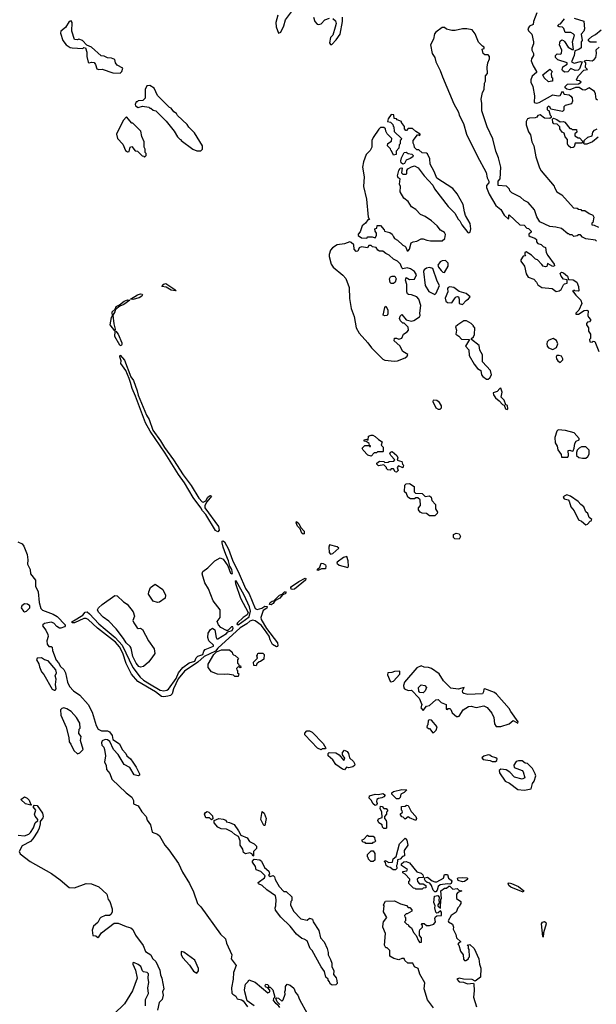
# Model space of a CAD drawing. Extents: x 2386423 to 2568864, y 578392 to 761999.
# Tile 253 of 256: x 2453680 to 2459104, y 705359 to 714612. Entities that reach past the tile are written whole.
import ezdxf

# ---------------------------------------------------------------- set-up
doc = ezdxf.new("R2010")
doc.units = 0

msp = doc.modelspace()

# ---------------------------------------------------------------- linework, layer by layer
at = {"layer": '0CON05XD'}
for points in [[(2456106.7, 714655), (2456090.6, 714585), (2456093.1, 714543.1), (2456114.2, 714484.2), (2456135.6, 714495), (2456165, 714554), (2456180.9, 714609.1), (2456237.5, 714685)], [(2458543.3, 714675), (2458512.5, 714595), (2458510, 714565), (2458475, 714550), (2458458.8, 714525), (2458465.9, 714505.9), (2458495.9, 714475.9), (2458513.3, 714405), (2458512.5, 714385), (2458496.7, 714345), (2458497.5, 714325), (2458512.5, 714295), (2458512.5, 714275), (2458493.3, 714245), (2458490, 714225), (2458509.3, 714179.3), (2458542.5, 714125), (2458540, 714115), (2458499.3, 714080.7), (2458486.7, 714045), (2458486.7, 714025), (2458506.7, 713985), (2458522.5, 713895), (2458520, 713835), (2458545, 713827.5), (2458565, 713832.5), (2458695, 713906.7), (2458745, 713897.5), (2458765, 713900), (2458785, 713940), (2458801.7, 713911.7), (2458847, 713907), (2458863, 713893), (2458876.4, 713876.4), (2458880, 713845), (2458870, 713820), (2458810, 713805), (2458798.3, 713791.7), (2458797, 713763), (2458785, 713750), (2458675, 713770), (2458670, 713785), (2458655, 713800), (2458640, 713785), (2458640, 713765), (2458658.3, 713758.3), (2458670, 713715), (2458680, 713705), (2458678.3, 713691.7), (2458667, 713683), (2458615, 713687.5), (2458575, 713717.5), (2458555, 713712.5), (2458543, 713697), (2458529.3, 713690.7), (2458475, 713687.5), (2458455, 713680), (2458443.6, 713656.4), (2458442.5, 713625), (2458466.4, 713556.4), (2458485, 713530), (2458497.5, 713465), (2458516.4, 713426.4), (2458533.6, 713323.6), (2458568.3, 713218.3), (2458585, 713190), (2458708.3, 713048.3), (2458710, 713035), (2458733.6, 712993.6), (2458780, 712965), (2458890, 712845), (2458925, 712840), (2458935, 712830), (2458958.3, 712828.3), (2458965, 712820), (2458995, 712820), (2459035, 712790), (2459070, 712775), (2459080, 712755), (2459070, 712705), (2459061.7, 712698.3), (2459060, 712685), (2459085, 712681.2), (2459122.7, 712662.7)], [(2454625, 714110), (2454640, 714125), (2454650, 714155), (2454597.5, 714185), (2454582.5, 714205), (2454575, 714237.5), (2454545, 714250), (2454505, 714253.3), (2454475, 714267.5), (2454445, 714272.5), (2454355, 714352.5), (2454311.7, 714371.7), (2454270, 714415), (2454235, 714430), (2454225, 714422.5), (2454197, 714427), (2454170, 714505), (2454174.3, 714584.3), (2454165, 714602), (2454145, 714594), (2454111.3, 714538.7), (2454066.7, 714505), (2454064.1, 714485.9), (2454085, 714416.7), (2454116.7, 714375), (2454155, 714351.2), (2454175, 714346.7), (2454275, 714342.5), (2454285, 714350), (2454298.3, 714348.3), (2454311.2, 714305), (2454312, 714265), (2454323.9, 714213.9), (2454335, 714207.5), (2454355, 714212.5), (2454379.3, 714209.3), (2454391.7, 714191.7), (2454405, 714150), (2454425, 714142.5), (2454455, 714147.5), (2454555, 714113.3), (2454625, 714110)], [(2456442.5, 714635), (2456457.5, 714595), (2456479.3, 714569.3), (2456495, 714566.2), (2456515, 714572.9), (2456549.8, 714610.2), (2456595, 714626.9)], [(2456625, 714622.9), (2456651.3, 714601.3), (2456655.8, 714575), (2456648.2, 714541.8), (2456624.1, 714465.9), (2456603.8, 714445), (2456594, 714395), (2456605, 714377.5)], [(2456605, 714377.5), (2456615, 714380), (2456656.4, 714423.6), (2456693, 714477), (2456716.2, 714595), (2456716.7, 714635)], [(2458805, 714120), (2458786.7, 714135), (2458783.3, 714145), (2458790, 714170), (2458830, 714195), (2458830, 714205), (2458743, 714233), (2458721.2, 714255), (2458718.8, 714275), (2458735, 714291.2), (2458765, 714288.8), (2458776.7, 714295), (2458778, 714325), (2458756.7, 714375), (2458765, 714410), (2458778.3, 714421.7), (2458795, 714417.5), (2458805, 714407.5), (2458837.5, 714355), (2458875, 714332.5), (2458888.3, 714331.7), (2458880, 714405), (2458897.5, 714465), (2458885, 714480), (2458865, 714490), (2458811.7, 714491.7), (2458798.3, 714528.3), (2458785, 714540), (2458753, 714543), (2458740, 714555), (2458755, 714570), (2458768.3, 714571.7), (2458805, 714620)], [(2458895, 714627.5), (2458986.4, 714596.4), (2458992.5, 714525), (2458987.5, 714505), (2458962.5, 714475), (2458970, 714415), (2458960, 714405), (2458961.7, 714348.3), (2458938.3, 714331.7), (2458901.7, 714318.3), (2458893.8, 714275), (2458870, 714215), (2458895, 714203.3), (2458955, 714220), (2458970, 714215), (2458945, 714150), (2458933.6, 714136.4), (2458905, 714133.8), (2458865, 714152.5), (2458835, 714122), (2458805, 714120)], [(2459105, 712530), (2459095, 712540), (2459005, 712552.5), (2458975, 712567.5), (2458955, 712590), (2458935, 712590), (2458925, 712580), (2458893, 712573), (2458875, 712590), (2458855, 712590), (2458845, 712600), (2458835, 712600), (2458775, 712650), (2458723, 712663), (2458665, 712667.5), (2458573.6, 712713.6), (2458545, 712760), (2458522.5, 712825), (2458463, 712893), (2458425, 712912.5), (2458390, 712945), (2458310, 712985), (2458290, 713005), (2458288.3, 713018.3), (2458258.3, 713048.3), (2458180, 713055), (2458180, 713095), (2458200, 713115), (2458206.4, 713226.4), (2458182.5, 713315), (2458157.5, 713375), (2458131.7, 713491.7), (2458076.7, 713605), (2458027.5, 713755), (2458027.5, 713825), (2458020, 713865), (2458033, 713927), (2458047.5, 713955), (2458052.5, 714015), (2458060, 714035), (2458060, 714085), (2458080, 714105), (2458077.5, 714165), (2458084, 714206), (2458100, 714245), (2458097.5, 714265), (2458085, 714280), (2458055, 714280), (2458040, 714295), (2458030, 714335), (2458048.3, 714341.7), (2458050, 714355), (2458031.7, 714361.7), (2457995, 714400), (2457965, 714480), (2457936.1, 714516.1), (2457885, 714526.7), (2457845, 714526.7), (2457775, 714511.2), (2457745, 714511.2), (2457695, 714523.3), (2457675, 714537.5), (2457655, 714537.5), (2457594, 714496), (2457581.7, 714478.3), (2457571.7, 714428.3), (2457543.6, 714376.4), (2457558.8, 714295), (2457585, 714257.5), (2457593.8, 714215), (2457636.2, 714135), (2457656.2, 714075), (2457765, 713822.5), (2457806.4, 713743.6), (2457814.1, 713714.1), (2457856, 713635), (2457883.8, 713535), (2457982.3, 713332.3), (2458067, 713177), (2458077.5, 713125), (2458093.3, 713095), (2458092.5, 713077.5), (2458070, 713055), (2458071.2, 713035), (2458095, 712972.5), (2458160, 712865), (2458205, 712826.7), (2458237.5, 712775), (2458275, 712740), (2458280, 712745), (2458280, 712775), (2458285, 712777.5), (2458385, 712682.5), (2458425, 712680), (2458451.7, 712651.7), (2458465, 712650), (2458490, 712625), (2458490, 712615), (2458470, 712595), (2458467.5, 712585), (2458480, 712575), (2458525, 712560), (2458540, 712545), (2458540, 712525), (2458555, 712510), (2458585, 712500), (2458605, 712480), (2458625, 712470), (2458632.5, 712425), (2458647.5, 712395), (2458707.5, 712315), (2458711.7, 712298.3), (2458695, 712292.5), (2458645, 712320), (2458638.3, 712291.7), (2458625, 712290), (2458605, 712296.7), (2458590.5, 712310.5), (2458550, 712355), (2458531.7, 712361.7), (2458495, 712400), (2458445, 712430), (2458430, 712425), (2458430, 712405), (2458438.3, 712391.7), (2458415, 712390), (2458392.5, 712355), (2458393.9, 712343.9), (2458426.7, 712295), (2458443.3, 712225), (2458463.6, 712193.6), (2458515, 712172.5), (2458542.5, 712145), (2458555, 712120), (2458592.5, 712095), (2458687, 712087), (2458725, 712057.5), (2458755, 712063.3), (2458773, 712077), (2458795, 712120), (2458805, 712130), (2458830, 712135), (2458828.3, 712168.3), (2458795, 712172.5), (2458771.7, 712201.7), (2458763.3, 712226.7), (2458775, 712240), (2458795, 712233.3), (2458833, 712203), (2458841.7, 712171.7), (2458887, 712167), (2458920, 712145), (2458937.5, 712105), (2458940, 712065), (2458935, 712060), (2458902.5, 712062.5), (2458895, 712070), (2458880, 712065), (2458912.3, 712022.3), (2458957.5, 711977.5), (2458966.2, 711945), (2458938.3, 711881.7), (2458910, 711855), (2458910, 711845), (2458935, 711844), (2458990.3, 711879.7), (2459015, 711883.3), (2459027.5, 711875), (2459023, 711833), (2459030, 711815), (2459050, 711795), (2459050, 711785), (2459038.3, 711771.7), (2459021.7, 711768.3), (2459011.7, 711758.3), (2459010, 711745), (2459030, 711715), (2459030, 711685), (2459050, 711655), (2459050, 711615), (2459040, 711605), (2459042.5, 711585), (2459065, 711580), (2459075, 711590), (2459088.3, 711588.3), (2459127.5, 711495)], [(2459105, 714400), (2459045, 714400), (2459031.7, 714411.7), (2459030, 714425), (2459060, 714455), (2459095, 714472.5), (2459150, 714515)], [(2459113.9, 713853.9), (2459102.5, 713865), (2459097.5, 713915), (2459086.4, 713936.4), (2459035, 713972.5), (2458995, 713950), (2458975, 713952.5), (2458943, 713973), (2458907, 713973), (2458855, 713952.5), (2458825, 713960), (2458811.7, 713971.7), (2458810, 713985), (2458833, 714007), (2458935, 714010), (2458960, 714025), (2458947, 714037), (2458921.7, 714041.7), (2458918.3, 714048.3), (2458936.7, 714085), (2458985, 714137.5), (2459020, 714145), (2459003, 714163), (2459006.4, 714206.4), (2458990, 714225), (2459015, 714232.5), (2459065, 714226.2), (2459085, 714236.7), (2459100, 714255), (2459106.7, 714295), (2459103, 714327), (2459130, 714355)], [(2458655, 714027.5), (2458613.3, 714065), (2458600, 714095), (2458665, 714147.5), (2458687.5, 714125), (2458680, 714105), (2458683, 714073), (2458690, 714065), (2458690, 714035), (2458685, 714032.5), (2458655, 714027.5)], [(2455385, 713380), (2455400, 713395), (2455400, 713425), (2455325, 713550), (2455270.7, 713600.7), (2455256.4, 713626.4), (2455165, 713710), (2455155, 713730), (2455130, 713745), (2455105, 713780), (2455090, 713785), (2454975, 713900), (2454945, 713967.5), (2454905, 713992.5), (2454875, 713990), (2454860, 713955), (2454860, 713875), (2454837, 713853), (2454795, 713850), (2454785, 713840), (2454775, 713840), (2454767.5, 713815), (2454770.7, 713800.7), (2454795, 713787.5), (2454835, 713797.5), (2454895, 713790), (2454905, 713780), (2454915, 713780), (2454935, 713760), (2454960, 713755), (2455059.3, 713659.3), (2455132.5, 713565), (2455165, 713510), (2455185, 713490), (2455196.4, 713486.4), (2455200, 713475), (2455310, 713395), (2455345, 713380), (2455385, 713380)], [(2454855, 713320), (2454870, 713335), (2454870, 713355), (2454860, 713365), (2454860, 713395), (2454850, 713415), (2454850, 713465), (2454830, 713515), (2454820, 713565), (2454745, 713640), (2454735, 713640), (2454685, 713700), (2454654.1, 713665.9), (2454591.2, 713535), (2454600, 713495), (2454650.7, 713440.7), (2454675, 713382.5), (2454695, 713370), (2454708.3, 713371.7), (2454720, 713415), (2454735, 713420), (2454765, 713380), (2454787, 713377), (2454831.7, 713331.7), (2454848.3, 713328.3), (2454855, 713320)], [(2457335, 712440), (2457347.5, 712455), (2457362.5, 712515), (2457380, 712525), (2457415, 712530), (2457455, 712552.5), (2457475, 712552.5), (2457508.3, 712538.3), (2457545, 712533.3), (2457655, 712532.5), (2457680, 712555), (2457683.6, 712593.6), (2457675, 712612.5), (2457636.7, 712635), (2457606.7, 712675), (2457555, 712721.2), (2457495, 712763.3), (2457451.2, 712781.2), (2457405, 712827.5), (2457365, 712853.3), (2457333.9, 712903.9), (2457293.3, 712935), (2457257.5, 712995), (2457262.5, 713045), (2457253.3, 713065), (2457260, 713115), (2457240, 713125), (2457232.5, 713145), (2457247.5, 713195), (2457260, 713215), (2457275, 713220), (2457277.5, 713215), (2457271.7, 713171.7), (2457285, 713160), (2457315, 713160), (2457320, 713165), (2457320, 713195), (2457330.7, 713209.3), (2457365, 713230), (2457395, 713237.5), (2457429.3, 713219.3), (2457484.1, 713144.1), (2457565.8, 713055.8), (2457583.2, 713023.2), (2457708.8, 712855), (2457774.1, 712794.1), (2457805, 712736.7), (2457820.5, 712720.5), (2457840, 712685), (2457895, 712612.5), (2457905, 712607.5), (2457916.4, 712613.6), (2457923.3, 712645), (2457915.9, 712695.9), (2457873.2, 712773.2), (2457862.5, 712805), (2457850.8, 712875), (2457796.2, 712975), (2457753.3, 713025), (2457602.7, 713122.7), (2457580, 713185), (2457540, 713255), (2457537.5, 713305), (2457515, 713350), (2457505, 713357.5), (2457465, 713360), (2457435, 713390), (2457415, 713390), (2457395, 713410), (2457391.7, 713431.7), (2457380.7, 713450.7), (2457382.5, 713475), (2457421.7, 713528.3), (2457435, 713530), (2457445, 713520), (2457447.5, 713535), (2457405, 713560), (2457375, 713590), (2457335, 713590), (2457318.3, 713571.7), (2457311.7, 713571.7), (2457300, 713585), (2457298.3, 713608.3), (2457270, 713645), (2457270, 713655), (2457231.7, 713671.7), (2457225, 713680), (2457201.7, 713681.7), (2457198.3, 713718.3), (2457175, 713720), (2457145, 713680), (2457140, 713655), (2457168.3, 713648.3), (2457188.3, 713628.3), (2457191.7, 713611.7), (2457200, 713605), (2457201.7, 713561.7), (2457270, 713495), (2457268.3, 713481.7), (2457260, 713475), (2457260, 713445), (2457250, 713435), (2457247, 713403), (2457220, 713375), (2457220, 713345), (2457195, 713340), (2457178.3, 713378.3), (2457170, 713385), (2457168.3, 713398.3), (2457140, 713425), (2457141.7, 713448.3), (2457178.3, 713471.7), (2457180, 713495), (2457135, 713540), (2457123, 713563), (2457120, 713585), (2457105, 713600), (2457075, 713597.5), (2457057, 713583), (2457003.3, 713505), (2456993.3, 713475), (2456992.5, 713415), (2456976.4, 713383.6), (2456940, 713345), (2456912.5, 713275), (2456904.2, 713225), (2456918.8, 713135), (2456914.2, 713045), (2456943.6, 712923.6), (2456956.7, 712756.7), (2456970, 712735), (2456955, 712730), (2456931.7, 712698.3), (2456902.5, 712675), (2456881.2, 712618.8), (2456862.5, 712595), (2456862.5, 712585), (2456895, 712562.5), (2456945, 712560), (2456955, 712570), (2456995, 712570), (2457025, 712562.5), (2457036.4, 712583.6), (2457037.5, 712605), (2457022.5, 712625), (2457020, 712645), (2457038.3, 712651.7), (2457041.7, 712678.3), (2457075, 712677.5), (2457107, 712637), (2457110, 712625), (2457161.7, 712611.7), (2457185, 712596.7), (2457195, 712570), (2457207, 712557), (2457235, 712540), (2457283.9, 712493.9), (2457302.5, 712485), (2457313.6, 712473.6), (2457325, 712440), (2457335, 712440)], [(2458865, 713408), (2458839.3, 713429.3), (2458833.3, 713445), (2458832.5, 713485), (2458811.7, 713511.7), (2458800, 713545), (2458783.3, 713553.3), (2458760, 713585), (2458760, 713605), (2458735, 713630), (2458705, 713633.8), (2458694.2, 713644.2), (2458692.5, 713677.5), (2458702.5, 713687.5), (2458732.5, 713675), (2458763, 713653), (2458795, 713653.8), (2458808.3, 713648.3), (2458855, 713590), (2458868.3, 713588.3), (2458875, 713580), (2458918.3, 713578.3), (2458920, 713555), (2458901.7, 713538.3), (2458901.7, 713521.7), (2458931.7, 713501.7), (2458945, 713500), (2458978.3, 713468.3), (2458980, 713460), (2458965, 713450), (2458905, 713450), (2458893.8, 713416.2), (2458885, 713410), (2458865, 713408)], [(2459120.8, 713509.2), (2459067.5, 713465), (2459015, 713442.5), (2458993, 713443), (2458980, 713455), (2458988.3, 713461.7), (2458990, 713475), (2459023, 713507), (2459065, 713520), (2459070, 713555), (2459085.6, 713574.4), (2459113.2, 713586.8)], [(2457285, 713252.5), (2457267.7, 713267.7), (2457263.8, 713285), (2457270, 713315), (2457296.1, 713363.9), (2457315, 713366.7), (2457335, 713353.3), (2457367, 713347), (2457380, 713335), (2457376.4, 713323.6), (2457353, 713307), (2457315, 713291.2), (2457298.3, 713261.7), (2457285, 713252.5)], [(2457205, 711403.3), (2457235, 711407.5), (2457305, 711433.3), (2457325, 711450), (2457330, 711465), (2457284, 711494), (2457256.1, 711546.1), (2457203.3, 711595), (2457205, 711620), (2457225, 711620), (2457245, 711610), (2457275, 711620), (2457290, 711655), (2457325, 711677.5), (2457337.5, 711695), (2457333, 711723), (2457295, 711760), (2457285, 711760), (2457261.7, 711781.7), (2457252.5, 711805), (2457260, 711825), (2457275, 711840), (2457315, 711790), (2457365, 711777.5), (2457386.1, 711783.9), (2457439.3, 711820.7), (2457447, 711833), (2457443.8, 711855), (2457453.3, 711925), (2457433.3, 711985), (2457415, 712007.5), (2457365, 712026.7), (2457338.3, 712028.3), (2457327, 712037), (2457320, 712055), (2457321.7, 712121.7), (2457310, 712165), (2457315, 712190), (2457345, 712170), (2457395, 712172.5), (2457412.5, 712215), (2457392.5, 712245), (2457355, 712270), (2457325, 712280), (2457285, 712270), (2457275, 712280), (2457262.5, 712315), (2457235, 712342.5), (2457195, 712360), (2457155, 712400), (2457123.9, 712413.9), (2457095, 712437.5), (2457065, 712437.5), (2457050, 712445), (2457031.7, 712471.7), (2456998.3, 712478.3), (2456985, 712490), (2456965, 712490), (2456951.7, 712468.3), (2456893.6, 712476.4), (2456873.6, 712466.4), (2456860, 712435), (2456845, 712432.5), (2456827.5, 712455), (2456822.5, 712495), (2456799.2, 712519.2), (2456785, 712523.8), (2456734.2, 712505.8), (2456665, 712495.8), (2456621.3, 712468.7), (2456604.2, 712445), (2456590.8, 712405), (2456590.8, 712385), (2456610, 712315), (2456630, 712285), (2456720.9, 712210.9), (2456748.7, 712178.7), (2456780, 712095), (2456781.2, 711991.2), (2456798.8, 711898.8), (2456826.1, 711823.9), (2456844.4, 711715), (2456874.2, 711665), (2456956, 711575), (2456989.1, 711529.1), (2457095, 711422), (2457115, 711410.8), (2457205, 711403.3)], [(2457585, 712030), (2457597.5, 712042.5), (2457627.5, 712115), (2457607.5, 712155), (2457566.7, 712275), (2457535, 712283.8), (2457505, 712276.2), (2457485, 712262.5), (2457477.5, 712245), (2457493.3, 712115), (2457527, 712057), (2457585, 712030)], [(2457675, 712237.5), (2457710, 712295), (2457710, 712325), (2457685, 712347.5), (2457655, 712346.7), (2457635, 712337.5), (2457613.3, 712305), (2457620, 712285), (2457644.1, 712254.1), (2457659.3, 712239.3), (2457675, 712237.5)], [(2457195, 712134), (2457175, 712134), (2457165, 712142.5), (2457157.5, 712175), (2457167.5, 712195), (2457185, 712202.5), (2457210, 712200), (2457220, 712175), (2457212.5, 712145), (2457195, 712134)], [(2455145, 712062.5), (2455105, 712068.5), (2455058.8, 712098.8), (2455016.7, 712105), (2455036, 712125), (2455055, 712131.4), (2455140, 712075), (2455152.5, 712065), (2455145, 712062.5)], [(2457845, 711933.8), (2457878.3, 711971.7), (2457903, 711987), (2457916.4, 712006.4), (2457878.3, 712038.3), (2457815, 712057.5), (2457765, 712096.2), (2457725, 712100), (2457710, 712095), (2457702.5, 712085), (2457707, 712053), (2457682.5, 711995), (2457687, 711967), (2457705, 711953.3), (2457745, 711952.5), (2457775, 711996.7), (2457785, 712006.7), (2457799.3, 712009.3), (2457806.1, 712006.1), (2457814, 711985), (2457813.8, 711943.8), (2457845, 711933.8)], [(2454745, 711983.6), (2454723.3, 711985), (2454788, 712025), (2454815, 712035.5), (2454831.2, 712031.2), (2454834.2, 712025), (2454827.8, 712015), (2454805, 711997.5), (2454745, 711983.6)], [(2454575, 711687.5), (2454531.5, 711745), (2454545, 711812.5), (2454553.6, 711826.4), (2454549.2, 711865), (2454578.3, 711891.7), (2454588, 711915), (2454618.7, 711931.3), (2454663, 711967), (2454695, 711978.1), (2454717, 711977), (2454659.2, 711935), (2454621.7, 711918.3), (2454580.7, 711889.3), (2454575.6, 711865), (2454557.5, 711835), (2454564.6, 711754.6), (2454577.8, 711705), (2454575, 711687.5)], [(2457115, 711827.5), (2457100, 711835), (2457113, 711907), (2457125, 711920), (2457142.5, 711885), (2457143, 711847), (2457135, 711832.5), (2457115, 711827.5)], [(2458085, 711233.3), (2458102.5, 711245), (2458116.7, 711275), (2458107.5, 711315), (2458032.5, 711395), (2458033.3, 711463.3), (2458006.7, 711505), (2458000.7, 711550.7), (2457930, 711605), (2457930, 711615), (2457948.3, 711631.7), (2457956.4, 711653.6), (2457960, 711715), (2457950, 711725), (2457950, 711735), (2457927, 711757), (2457881.7, 711781.7), (2457858.3, 711781.7), (2457800, 711745), (2457780, 711725), (2457790, 711695), (2457783.3, 711655), (2457809.3, 711639.3), (2457835, 711610), (2457910, 711605), (2457872.5, 711545), (2457905, 711510), (2457907.5, 711455), (2457953.3, 711375), (2457985, 711332.5), (2458017.5, 711315), (2458023.8, 711275), (2458035, 711257.5), (2458070, 711235), (2458085, 711233.3)], [(2454635, 711547.5), (2454623.2, 711553.2), (2454574.5, 711635), (2454577.5, 711682.5), (2454585, 711683.8), (2454605.9, 711655.9), (2454640, 711575), (2454641.3, 711558.7), (2454635, 711547.5)], [(2458695, 711513.3), (2458729.3, 711530.7), (2458742.5, 711565), (2458728, 711598), (2458696.7, 711616.7), (2458658.3, 711601.7), (2458642.5, 711585), (2458636.7, 711565), (2458641.2, 711545), (2458655, 711526.7), (2458695, 711513.3)], [(2455545, 709800.6), (2455522.8, 709812.8), (2455431.4, 709961.4), (2455398.2, 709995), (2455383.8, 710025), (2455312.8, 710122.8), (2455230.9, 710260.9), (2455175, 710336.9), (2455048.7, 710538.7), (2454907.5, 710745), (2454865, 710822.5), (2454770.6, 711075), (2454737.3, 711145), (2454720.9, 711200.9), (2454710.9, 711240.9), (2454677.1, 711315), (2454632.1, 711382.1), (2454633.8, 711405), (2454621.1, 711445), (2454625, 711460), (2454665, 711410.8), (2454725.7, 711255.7), (2454750, 711220), (2454784.4, 711125), (2454793.3, 711083.3), (2454873.1, 710895), (2454897.1, 710855), (2454933.6, 710753.6), (2455005.4, 710655.4), (2455041.2, 710591.2), (2455126.8, 710476.8), (2455216.9, 710335), (2455291.5, 710235), (2455364.7, 710114.7), (2455395, 710080.9), (2455405, 710078.5), (2455429.4, 710090.6), (2455450, 710125), (2455465, 710137.8), (2455475, 710140.8), (2455483.8, 710135), (2455440.4, 710079.6), (2455422.5, 710045), (2455422.9, 710025), (2455550.6, 709850.6), (2455556.4, 709815), (2455545, 709800.6)], [(2458765, 711390), (2458790, 711415), (2458790, 711425), (2458775, 711450), (2458755, 711457.5), (2458733, 711457), (2458727.5, 711445), (2458730, 711425), (2458742.5, 711405), (2458765, 711390)], [(2458265, 710950), (2458270, 710955), (2458267.5, 710985), (2458251.7, 710991.7), (2458237.5, 711035), (2458207.5, 711065), (2458217, 711113), (2458205, 711150), (2458195, 711147.5), (2458170.7, 711119.3), (2458134.1, 711105.9), (2458136.7, 711085), (2458155, 711057.5), (2458190, 711030), (2458220, 710995), (2458238.3, 710988.3), (2458250, 710955), (2458265, 710950)], [(2457635, 710953.3), (2457647.5, 710965), (2457647, 710983), (2457630, 711015), (2457605, 711032.5), (2457570, 711035), (2457567.5, 711025), (2457593.3, 710965), (2457615, 710953.3), (2457635, 710953.3)], [(2456985, 710510), (2456955, 710520), (2456910, 710565), (2456902.5, 710585), (2456925, 710610), (2456970, 710610), (2456971.7, 710601.7), (2456978.3, 710601.7), (2456978.3, 710608.3), (2456970, 710610), (2456968.3, 710628.3), (2456938.3, 710648.3), (2456921.7, 710651.7), (2456920, 710665), (2456945, 710670), (2456958.3, 710661.7), (2456961.7, 710698.3), (2456985, 710707.5), (2457003, 710707), (2457025, 710696.2), (2457055, 710667.5), (2457090, 710645), (2457080, 710615), (2457100, 710595), (2457100, 710555), (2457095, 710550), (2457045, 710550), (2457035, 710540), (2457015, 710540), (2456985, 710510)], [(2458835, 710500), (2458842.5, 710515), (2458837.5, 710562.5), (2458855, 710567.5), (2458875, 710557.5), (2458885, 710560), (2458896.1, 710583.9), (2458901.1, 710628.9), (2458915, 710650), (2458942.5, 710665), (2458942.5, 710675), (2458895, 710730), (2458815, 710751.2), (2458745, 710757.5), (2458733.3, 710745), (2458713.3, 710685), (2458717.5, 710635), (2458733.9, 710603.9), (2458740.5, 710570.5), (2458772.5, 710525), (2458775, 710500), (2458835, 710500)], [(2458975, 710490), (2459005, 710492.5), (2459023, 710507), (2459035, 710530), (2459037.5, 710565), (2459005, 710596.7), (2458965, 710598.8), (2458941.2, 710585), (2458923.3, 710565), (2458916.7, 710545), (2458917.5, 710517.5), (2458938.3, 710498.3), (2458975, 710490)], [(2457225, 710360), (2457211.7, 710361.7), (2457195, 710390), (2457175, 710390), (2457165, 710380), (2457141.7, 710381.7), (2457130, 710395), (2457130, 710405), (2457105, 710430), (2457055, 710420), (2457040, 710435), (2457040, 710445), (2457065, 710462.5), (2457105, 710460), (2457115, 710450), (2457147, 710453), (2457155, 710460), (2457198.3, 710461.7), (2457210, 710475), (2457170, 710515), (2457162.5, 710535), (2457171.7, 710548.3), (2457185, 710552.5), (2457227.5, 710515), (2457237.5, 710495), (2457231.7, 710471.7), (2457275, 710460), (2457280, 710435), (2457290, 710425), (2457285, 710400), (2457241.7, 710418.3), (2457230, 710405), (2457240, 710375), (2457225, 710360)], [(2457585, 709950), (2457535, 709950), (2457505, 709970), (2457465, 709973.3), (2457447.5, 709985), (2457432.5, 710005), (2457430, 710025), (2457450, 710045), (2457448.3, 710098.3), (2457425, 710120), (2457405, 710120), (2457395, 710110), (2457355, 710110), (2457330, 710125), (2457318.3, 710158.3), (2457300, 710175), (2457301.7, 710238.3), (2457315, 710250), (2457345, 710252.5), (2457390, 710225), (2457390, 710175), (2457401.7, 710161.7), (2457465, 710160), (2457495, 710130), (2457535, 710137.5), (2457550, 710125), (2457557.5, 710095), (2457590, 710055), (2457590, 710015), (2457610, 709985), (2457608.3, 709971.7), (2457585, 709950)], [(2459005, 709863.3), (2459019.3, 709870.7), (2459045, 709900), (2459056.4, 709903.6), (2459060, 709915), (2459037.5, 709935), (2459025, 709970), (2459006.4, 709986.4), (2458987.5, 710035), (2458957, 710057), (2458932.5, 710085), (2458860, 710135), (2458826.2, 710146.2), (2458800, 710135), (2458792.5, 710125), (2458800.7, 710110.7), (2458838.3, 710098.3), (2458847, 710087), (2458863.9, 710033.9), (2458896.1, 709996.1), (2458935, 709912.5), (2458965, 709900), (2459005, 709863.3)], [(2456345, 709777.5), (2456335, 709786), (2456317.7, 709827.7), (2456293.6, 709853.6), (2456280, 709885), (2456284, 709896), (2456305, 709878.6), (2456321.4, 709841.4), (2456355, 709805.6), (2456355, 709778.8), (2456345, 709777.5)], [(2457815, 709730), (2457771.7, 709731.7), (2457760, 709745), (2457760, 709775), (2457785, 709787.5), (2457815, 709780), (2457827.5, 709755), (2457815, 709730)], [(2453662.5, 709705), (2453705, 709685.8), (2453719.4, 709665), (2453749.4, 709585), (2453756, 709535), (2453752.9, 709495), (2453779.2, 709445), (2453782.5, 709405), (2453828.8, 709345), (2453828.7, 709288.7), (2453854.4, 709235), (2453864.3, 709135.7), (2453878, 709078), (2453895, 709062.7), (2453996.5, 709026.5), (2454034.1, 709004.1), (2454107.7, 708925), (2454108.5, 708915), (2454100.6, 708905), (2454067, 708893), (2454053.1, 708895), (2454030.5, 708910.5), (2454001.8, 708941.8), (2453975, 708949.2), (2453912.9, 708937.1), (2453898, 708925), (2453896, 708915), (2453925.8, 708875), (2453945.8, 708835), (2453948, 708815), (2453933.9, 708773.9), (2453940, 708745), (2453955, 708722.5), (2453975, 708722.5), (2453986.1, 708716.1), (2453990, 708685), (2454021.7, 708591.7), (2454045, 708567.5), (2454063.3, 708535), (2454093.8, 708505), (2454111.4, 708475), (2454131.1, 708385), (2454147.5, 708345), (2454185.6, 708305), (2454246.5, 708265), (2454322.9, 708175), (2454361.5, 708105), (2454400.3, 707980.3), (2454418.8, 707945), (2454448.3, 707928.3), (2454505, 707930), (2454525, 707920.8), (2454550, 707885), (2454557.7, 707847.7), (2454617.5, 707807.5), (2454644.7, 707754.7), (2454677.1, 707717.1), (2454688.1, 707695), (2454723.1, 707665), (2454744.3, 707635)], [(2455035, 708248.4), (2455015, 708252.9), (2454956.3, 708296.3), (2454791.4, 708391.4), (2454731.7, 708461.7), (2454681.9, 708561.9), (2454649.4, 708659.4), (2454617.7, 708717.7), (2454580.9, 708760.9), (2454411.5, 708895), (2454322.7, 708975), (2454305, 708984.7), (2454285, 708984.1), (2454195, 708942.8), (2454172.9, 708945), (2454173.5, 708955), (2454185, 708963.5), (2454275, 709016.9), (2454296.3, 709043.7), (2454315, 709046.9), (2454338.3, 709028.3), (2454423.5, 708933.5), (2454484.4, 708884.4), (2454576.9, 708805), (2454643.1, 708735), (2454743.9, 708523.9), (2454814.4, 708434.4), (2454845, 708405.3), (2454899.6, 708369.6), (2455002.3, 708312.3), (2455035, 708303.4), (2455065, 708310.7), (2455078.7, 708321.3), (2455150.7, 708419.3), (2455175, 708475.5), (2455215, 708522.7), (2455275, 708567.6), (2455326.4, 708583.6), (2455339.3, 708615), (2455355, 708630), (2455403.8, 708646.2), (2455412.5, 708677.5), (2455425, 708692.5), (2455503.8, 708725), (2455503.8, 708735), (2455459.2, 708775), (2455450.6, 708805), (2455452.8, 708847.2), (2455475, 708880), (2455495, 708892.5), (2455515, 708877.5), (2455528.1, 708805), (2455534, 708794), (2455545, 708792.5), (2455625.8, 708845), (2455639.3, 708860.7), (2455677.7, 708872.3), (2455689.2, 708895), (2455686.1, 708906.1), (2455672.7, 708907.3), (2455638.3, 708871.7), (2455625, 708872), (2455570.5, 708900.5), (2455551.2, 708925), (2455537.5, 708955), (2455566.7, 708995), (2455567.1, 709065), (2455500.8, 709150.8), (2455455, 709264.2), (2455421.2, 709321.2), (2455396.4, 709403.6), (2455404.1, 709425.9), (2455450.8, 709459.2), (2455515, 709527.8), (2455565, 709555.6), (2455593.6, 709543.6), (2455638.3, 709478.3), (2455661.9, 709411.9), (2455675, 709403.8), (2455683.3, 709406.7), (2455676.9, 709445), (2455657.3, 709477.3), (2455645.6, 709525), (2455619.1, 709585), (2455592.9, 709655), (2455583.3, 709695), (2455585, 709712.5), (2455595, 709714.2), (2455605, 709704.2), (2455643.8, 709635), (2455681.6, 709531.6), (2455745.8, 709405.8), (2455805, 709265.7), (2455837, 709217), (2455895, 709078.1), (2455915, 709068.8), (2455958.9, 709081.1), (2455985, 709099.5), (2456008, 709098), (2456005, 709081.9), (2455969.8, 709060.2), (2455949.4, 708995), (2455950, 708975), (2456001.3, 708891.3), (2456106.4, 708756.4), (2456108.8, 708731.2), (2456105, 708720), (2456095, 708718.8), (2456059.5, 708739.5), (2456034.5, 708784.5), (2456028.1, 708818.1), (2455981.5, 708881.5), (2455950.7, 708920.7), (2455895, 708962.5), (2455872.5, 708967.5), (2455845, 708960.5), (2455815.8, 708934.2), (2455753.6, 708896.4), (2455542.5, 708705), (2455521.7, 708678.3), (2455415, 708628), (2455355, 708574.4), (2455231.1, 708488.9), (2455172.2, 708417.8), (2455128.2, 708325), (2455113.3, 708276.7), (2455098.3, 708261.7), (2455075, 708253.8), (2455035, 708248.4)], [(2456605, 709590), (2456625, 709594.4), (2456682.5, 709645), (2456665, 709658.8), (2456595, 709677.5), (2456586.7, 709655), (2456592.5, 709605), (2456605, 709590)], [(2456485, 709436.7), (2456476.7, 709445), (2456502.2, 709467.8), (2456515, 709503.8), (2456535, 709500.8), (2456555, 709488.9), (2456559.1, 709475), (2456555, 709451.2), (2456519.1, 709450.9), (2456505, 709444.3), (2456485, 709436.7)], [(2456765, 709463.3), (2456772.5, 709475), (2456770, 709525), (2456757, 709567), (2456725, 709559.2), (2456666.2, 709515), (2456664.3, 709504.3), (2456685, 709486.7), (2456765, 709463.3)], [(2454975, 709135.4), (2454936.6, 709146.6), (2454892.6, 709212.6), (2454894.1, 709235.9), (2454910, 709275), (2454953.2, 709306.8), (2455025.8, 709255.8), (2455052.7, 709205), (2455049.4, 709175), (2454995, 709138.9), (2454975, 709135.4)], [(2455735, 708924), (2455839.3, 709000.7), (2455852.2, 709055), (2455842.5, 709095), (2455791.2, 709205), (2455715, 709337.5), (2455707.5, 709332.5), (2455708.8, 709315), (2455757.8, 709175), (2455828.3, 709041.7), (2455820.3, 709019.7), (2455780.8, 708995), (2455730, 708945), (2455723.3, 708933.3), (2455735, 708924)], [(2456245, 709255.6), (2456235, 709260.8), (2456229.4, 709275), (2456236, 709285), (2456305, 709332.5), (2456365, 709363.3), (2456370, 709360), (2456368.8, 709345), (2456265, 709260), (2456245, 709255.6)], [(2456045, 709112.1), (2456031.2, 709115), (2456035.6, 709135), (2456055, 709148.5), (2456070, 709150), (2456124.6, 709205.4), (2456147.5, 709212.5), (2456170, 709235), (2456180, 709235), (2456185.6, 709225), (2456175.8, 709215), (2456152.5, 709207.5), (2456125.7, 709175), (2456080.5, 709149.5), (2456064.4, 709125), (2456045, 709112.1)], [(2453725, 709047.5), (2453745, 709052.5), (2453776.1, 709083.9), (2453776.7, 709105), (2453755, 709120), (2453725, 709121.2), (2453700, 709105), (2453694, 709085), (2453715, 709053.3), (2453725, 709047.5)], [(2454815, 708526.8), (2454800.9, 708535), (2454776.2, 708565), (2454745, 708628), (2454729.1, 708705), (2454720.8, 708720.8), (2454681.1, 708755), (2454658, 708798), (2454588.9, 708888.9), (2454518.9, 708958.9), (2454465, 708995.6), (2454421.1, 709045), (2454410.5, 709065), (2454421.1, 709085), (2454454.8, 709115.2), (2454575, 709200), (2454596.7, 709196.7), (2454655, 709142.5), (2454689.7, 709119.7), (2454747, 709047), (2454758.9, 709005), (2454745.5, 708965), (2454752.4, 708942.4), (2454785, 708897.5), (2454795, 708891.2), (2454815, 708892.5), (2454835, 708881.2), (2454892, 708775), (2454945, 708700), (2454950.4, 708655), (2454923.8, 708615), (2454890.9, 708575), (2454845, 708533.9), (2454815, 708526.8)], [(2455735, 708440), (2455705, 708440), (2455691.7, 708451.7), (2455635, 708462.5), (2455605, 708457.5), (2455540.7, 708460.7), (2455483.6, 708483.6), (2455452.5, 708525), (2455453.6, 708556.4), (2455507.5, 708645), (2455530, 708670), (2455578.3, 708691.7), (2455655, 708690), (2455678.3, 708668.3), (2455681.7, 708651.7), (2455691.7, 708641.7), (2455708.3, 708638.3), (2455738.3, 708608.3), (2455730, 708595), (2455730, 708565), (2455738.3, 708558.3), (2455741.7, 708541.7), (2455758.3, 708538.3), (2455760, 708525), (2455755, 708520), (2455748.3, 708528.3), (2455735, 708530), (2455720, 708515), (2455721.7, 708501.7), (2455730, 708495), (2455730, 708475), (2455740, 708465), (2455735, 708440)], [(2455905, 708540), (2455881.7, 708541.7), (2455880, 708575), (2455918.3, 708611.7), (2455910, 708635), (2455918.3, 708641.7), (2455920, 708655), (2455925, 708660), (2455968.3, 708658.3), (2455980, 708645), (2455977, 708603), (2455945, 708580), (2455931.7, 708578.3), (2455911.7, 708558.3), (2455905, 708540)], [(2454005, 708310), (2454015, 708312.5), (2454023.3, 708325), (2454016.2, 708365), (2454022, 708415), (2454013.8, 708445), (2454026.7, 708475), (2454020.7, 708500.7), (2453948.3, 708588.3), (2453915, 708597.5), (2453886.1, 708616.1), (2453845, 708612.5), (2453837.5, 708595), (2453859.5, 708559.5), (2453865, 708530), (2453884.2, 708485), (2453907, 708457), (2453985, 708320), (2454005, 708310)], [(2457175, 708390), (2457195, 708394.3), (2457255, 708462.5), (2457255, 708490), (2457205, 708487.5), (2457181.7, 708478.3), (2457142.5, 708475), (2457140, 708455), (2457163.8, 708395), (2457175, 708390)], [(2458205, 707970), (2458285, 707993.8), (2458323, 708027), (2458365, 708000), (2458367.5, 708015), (2458299.2, 708109.2), (2458285, 708138.8), (2458163.3, 708275), (2458145, 708288.8), (2458055, 708322.5), (2458045, 708320), (2458043.3, 708295), (2458032.5, 708277.5), (2457895, 708270), (2457858.3, 708278.3), (2457846.7, 708286.7), (2457846.4, 708303.6), (2457860, 708335), (2457805, 708320), (2457735, 708328.8), (2457665, 708400), (2457626.2, 708465), (2457555, 708513.8), (2457525, 708523.8), (2457485, 708527.5), (2457455, 708538.8), (2457415, 708520.8), (2457300, 708385), (2457290, 708355), (2457293, 708333), (2457300, 708325), (2457335, 708307.5), (2457365, 708310), (2457436.4, 708236.4), (2457463, 708177), (2457453.8, 708143.8), (2457475, 708120), (2457505, 708160), (2457535, 708166.7), (2457595, 708220), (2457615, 708223.3), (2457644.2, 708194.2), (2457690, 708175), (2457691.7, 708131.7), (2457705, 708130), (2457711.7, 708138.3), (2457725, 708140), (2457735, 708130), (2457747, 708097), (2457790, 708065), (2457805, 708062.5), (2457815, 708067.5), (2457850, 708125), (2457901.2, 708158.8), (2457925, 708160), (2457975, 708148), (2458045, 708163.3), (2458077.7, 708147.7), (2458121.2, 708095), (2458138.8, 708055), (2458147.5, 707995), (2458160.7, 707970.7), (2458205, 707970)], [(2457475, 708287.5), (2457445, 708290), (2457433, 708303), (2457432.5, 708335), (2457455, 708362.5), (2457490, 708355), (2457507, 708337), (2457492.5, 708305), (2457475, 708287.5)], [(2454225, 707712.5), (2454245, 707722.5), (2454276.7, 707755), (2454253, 707837), (2454257, 707877), (2454237.5, 707905), (2454240, 707945), (2454250, 707955), (2454245, 708000), (2454216, 708055), (2454165, 708112), (2454125, 708137.1), (2454095, 708144), (2454075, 708140), (2454064, 708125), (2454065.8, 708075), (2454116.2, 707965), (2454143.8, 707865), (2454146.2, 707825), (2454162.7, 707802.7), (2454188.8, 707745), (2454225, 707712.5)], [(2457565, 707910), (2457575, 707912.5), (2457596.2, 707935), (2457606.2, 707966.2), (2457555, 708030), (2457535, 708032.5), (2457522.5, 708025), (2457520, 707985), (2457511.7, 707978.3), (2457510, 707965), (2457525, 707950), (2457535, 707950), (2457565, 707910)], [(2456515, 707750), (2456480, 707765), (2456361.7, 707891.7), (2456361.7, 707908.3), (2456381.7, 707928.3), (2456405, 707930), (2456430, 707915), (2456535, 707810), (2456560, 707765), (2456555, 707760), (2456525, 707760), (2456515, 707750)], [(2454744.3, 707635), (2454777.1, 707587.1), (2454808.1, 707525), (2454806.8, 707513.2), (2454793.5, 707506.5), (2454757.1, 707517.1), (2454715, 707584), (2454663.2, 707613.2), (2454605, 707706.7), (2454562, 707755), (2454528, 707828), (2454505, 707844), (2454485, 707848.6), (2454456.2, 707835), (2454448.8, 707815), (2454453.8, 707795), (2454471.2, 707775), (2454478, 707755), (2454486.7, 707695), (2454476.7, 707635), (2454492.5, 707605), (2454496.7, 707565), (2454527, 707527), (2454546.7, 707475), (2454682.5, 707345), (2454735, 707306.7), (2454750, 707275), (2454751.7, 707241.7), (2454795, 707223.3), (2454827.5, 707167.5), (2454870, 707125), (2454879.2, 707089.2), (2454910, 707045), (2454926.4, 706976.4), (2454975, 706958), (2454995, 706943.8), (2455044, 706855), (2455081.8, 706811.8), (2455175, 706680.8), (2455212.4, 706602.4), (2455278.6, 706495), (2455314.7, 706414.7), (2455351.9, 706305), (2455385.3, 706275.3), (2455568.7, 706018.7), (2455616, 705975), (2455626, 705935), (2455676.7, 705825), (2455668.8, 705785), (2455717.5, 705725), (2455691.7, 705658.3), (2455688, 705595), (2455672.5, 705515), (2455676.7, 705465), (2455683.6, 705453.6), (2455712.5, 705435), (2455725, 705410), (2455765, 705402.5), (2455783, 705393), (2455823.3, 705335)], [(2456735, 707562.5), (2456715, 707570), (2456655, 707612.5), (2456626.4, 707656.4), (2456580, 707695), (2456580, 707715), (2456590, 707725), (2456655, 707722.5), (2456685, 707702.5), (2456725, 707652.5), (2456735, 707660), (2456737, 707673), (2456716.2, 707705), (2456717.5, 707725), (2456735, 707747.5), (2456760, 707735), (2456772.7, 707715), (2456780.8, 707675), (2456819.5, 707639.5), (2456831.9, 707615), (2456828.3, 707601.7), (2456815, 707590.8), (2456775, 707582.5), (2456752.5, 707587.5), (2456735, 707562.5)], [(2458155, 707640), (2458168.3, 707651.7), (2458170, 707665), (2458160, 707675), (2458118.3, 707688.3), (2458101.7, 707701.7), (2458085, 707702.5), (2458045, 707690), (2458027.5, 707675), (2458038.3, 707658.3), (2458105, 707650), (2458125, 707640), (2458155, 707640)], [(2458425, 707370), (2458445, 707373.3), (2458490, 707385), (2458502.5, 707435), (2458520, 707455), (2458533.3, 707505), (2458530, 707525), (2458503.3, 707575), (2458455, 707622.5), (2458435, 707626.7), (2458405, 707646.2), (2458371.7, 707648.3), (2458350.7, 707639.3), (2458327.5, 707605), (2458330, 707585), (2458405, 707556.2), (2458416.7, 707545), (2458431.7, 707488.3), (2458406.4, 707473.6), (2458335, 707492.5), (2458289.3, 707539.3), (2458255, 707562.5), (2458205, 707567.5), (2458190, 707555), (2458192.5, 707535), (2458247.5, 707455), (2458286.1, 707436.1), (2458365, 707376.2), (2458425, 707370)], [(2457245, 707290), (2457225, 707290), (2457180, 707335), (2457181.2, 707345), (2457195, 707357.5), (2457275, 707378.8), (2457320, 707375), (2457295, 707350), (2457265.8, 707334.2), (2457257.7, 707302.3), (2457245, 707290)], [(2453785, 707230), (2453735, 707244), (2453690, 707285), (2453725, 707307.5), (2453750, 707295), (2453768.3, 707278.3), (2453781.7, 707241.7), (2453790, 707235), (2453785, 707230)], [(2457025, 707226.7), (2457003.4, 707243.4), (2456986.9, 707276.9), (2456968, 707295), (2456971.4, 707318.6), (2457025, 707334.2), (2457055, 707329.2), (2457095, 707338.6), (2457112, 707332), (2457116.7, 707325), (2457105, 707310), (2457085, 707298), (2457055, 707293.8), (2457040, 707285), (2457036.4, 707266.4), (2457042.5, 707245), (2457035, 707230), (2457025, 707226.7)], [(2453665, 706950), (2453725, 706942), (2453765, 706958.8), (2453783.3, 706975), (2453811.2, 707018.8), (2453826.4, 707063.6), (2453850, 707085), (2453850, 707095), (2453826.4, 707126.4), (2453820, 707145), (2453832.5, 707185), (2453807.5, 707215), (2453818.3, 707231.7), (2453845, 707226.7), (2453893.3, 707155), (2453901.2, 707125), (2453898.3, 707111.7), (2453872.5, 707077.5), (2453873.3, 707055), (2453862, 707015), (2453850, 706985), (2453805, 706913.8), (2453780.5, 706889.5), (2453705, 706849.2), (2453674.5, 706795), (2453683.3, 706773.3), (2453777.5, 706702.5)], [(2455485, 707092.5), (2455465, 707110), (2455431.2, 707111.2), (2455419.4, 707145), (2455427, 707163), (2455445, 707170), (2455460, 707165), (2455495, 707130), (2455496.7, 707103.3), (2455485, 707092.5)], [(2455985, 707040), (2455975, 707040), (2455949.2, 707095), (2455960, 707170), (2455978.8, 707155), (2455998, 707105), (2455985, 707040)], [(2457125, 707010), (2457105, 707010), (2457093, 707023), (2457090, 707045), (2457057.5, 707065), (2457048.8, 707085), (2457055, 707102.5), (2457090, 707115), (2457087.5, 707167.5), (2457070, 707195), (2457075, 707220), (2457088.3, 707218.3), (2457105, 707200), (2457128.3, 707198.3), (2457140, 707185), (2457140, 707175), (2457130, 707165), (2457130, 707145), (2457110, 707125), (2457110, 707105), (2457127, 707087), (2457131.7, 707071.7), (2457130, 707015), (2457125, 707010)], [(2457405, 707087.5), (2457345, 707110), (2457335, 707120), (2457305, 707100), (2457288.3, 707118.3), (2457275, 707120), (2457260, 707145), (2457280, 707165), (2457278.3, 707178.3), (2457270, 707185), (2457271.7, 707218.3), (2457305, 707220), (2457318.3, 707231.7), (2457335, 707226.7), (2457361.2, 707171.2), (2457405, 707122.5), (2457412.5, 707105), (2457405, 707087.5)], [(2455875, 706750), (2455862.5, 706772.5), (2455845, 706782.5), (2455805, 706773.3), (2455785.9, 706785.9), (2455777.9, 706817.9), (2455752.5, 706855), (2455752.9, 706895), (2455736.9, 706936.9), (2455704.4, 706954.4), (2455675, 706981.2), (2455625, 707006.2), (2455575, 707007.5), (2455545, 707022.5), (2455510, 707065), (2455510, 707085), (2455554, 707106), (2455595, 707100), (2455618, 707088), (2455625, 707073.3), (2455655, 707067.5), (2455698, 707048), (2455738.9, 706988.9), (2455758.7, 706948.7), (2455820, 706925), (2455840.3, 706890.3), (2455885.8, 706865.8), (2455907.5, 706845), (2455907, 706823), (2455880, 706795), (2455880, 706755), (2455875, 706750)], [(2456995, 706870), (2456935, 706870), (2456928.3, 706878.3), (2456911.7, 706881.7), (2456901.7, 706891.7), (2456900, 706905), (2456918.3, 706911.7), (2456952.5, 706947.5), (2456965, 706940), (2457005, 706940), (2457018.3, 706928.3), (2457020, 706905), (2457030, 706895), (2457018.3, 706881.7), (2457001.7, 706878.3), (2456995, 706870)], [(2457192.3, 706622.3), (2457165.7, 706645.7), (2457141.7, 706651.7), (2457127.5, 706665), (2457121.7, 706691.7), (2457110, 706705), (2457115, 706710), (2457125, 706707.5), (2457152.3, 706692.3), (2457186.7, 706695), (2457192.5, 706725), (2457221.7, 706748.3), (2457253, 706867), (2457305, 706920), (2457321.7, 706901.7), (2457330, 706855), (2457296.7, 706805), (2457300, 706755), (2457281.7, 706748.3), (2457258.3, 706721.7), (2457233, 706717), (2457230, 706675), (2457223.3, 706665), (2457226.2, 706635), (2457215, 706623.8), (2457192.3, 706622.3)], [(2457005, 706700), (2456981.7, 706701.7), (2456961.7, 706721.7), (2456958.3, 706738.3), (2456950, 706745), (2456951.7, 706768.3), (2456985, 706800), (2457005, 706800), (2457020, 706775), (2457020, 706715), (2457005, 706700)], [(2456620.3, 705540.3), (2456601.7, 705551.7), (2456595, 705570), (2456580, 705585), (2456580, 705595), (2456560, 705615), (2456547, 705667), (2456515, 705710), (2456430, 705865), (2456412.5, 705885), (2456382.5, 705955), (2456355, 705972.5), (2456335, 705977.5), (2456285, 706017.5), (2456223, 706093), (2456137, 706177), (2456087.5, 706245), (2456082.5, 706265), (2456090, 706285), (2456092.5, 706345), (2456085, 706377.5), (2456003.6, 706433.6), (2455960, 706475), (2455925, 706490), (2455922.5, 706505), (2455983, 706547), (2455990, 706565), (2455947.9, 706607.9), (2455904.1, 706624.1), (2455898.8, 706655), (2455868.8, 706695), (2455868.8, 706705), (2455885, 706723.3), (2455938.3, 706718.3), (2455953.3, 706703.3), (2455982.5, 706645), (2456025, 706610), (2456030, 706585), (2456021.7, 706571.7), (2456035, 706560), (2456065, 706570), (2456077, 706557), (2456083, 706533), (2456120, 706465), (2456165, 706420), (2456185, 706420), (2456238.3, 706368.3), (2456240, 706335), (2456230, 706325), (2456227.5, 706295), (2456256.7, 706235), (2456325, 706163.8), (2456385, 706150), (2456405, 706170), (2456435, 706160), (2456440, 706135), (2456493.6, 706053.6), (2456510, 705985), (2456545, 705947.5), (2456571.2, 705885), (2456582.5, 705845), (2456580, 705825), (2456605, 705780), (2456616.2, 705745), (2456617.5, 705715), (2456636.2, 705675), (2456630.7, 705640.7), (2456657, 705607), (2456664.3, 705584.3), (2456666, 705555), (2456655, 705542.9), (2456620.3, 705540.3)], [(2453777.5, 706702.5), (2453978.5, 706588.5), (2454060.4, 706530.4), (2454145, 706457.5), (2454196, 706454), (2454305, 706495.6), (2454355, 706491.2), (2454425, 706462), (2454500, 706395), (2454513.3, 706345), (2454526.7, 706325), (2454550, 706255), (2454548.8, 706225), (2454537.1, 706202.9), (2454525.7, 706194.3), (2454485, 706192.5), (2454444.6, 706175.4), (2454433.1, 706165), (2454413.6, 706126.4), (2454373.8, 706095), (2454360.8, 706055), (2454367, 706007), (2454395, 706002.5), (2454415, 705987.5), (2454425, 705992.5), (2454450.5, 706029.5), (2454568.2, 706121.8), (2454605, 706122.5), (2454681.2, 706091.2), (2454725, 706077.8), (2454743.3, 706063.3), (2454769.6, 706009.6), (2454841.9, 705911.9), (2454864, 705855), (2454913.1, 705823.1), (2454930, 705790), (2454960, 705760), (2454999.7, 705679.7), (2455004.2, 705635), (2455018, 705605), (2455036.7, 705505), (2455023.8, 705475), (2455030, 705445), (2455020, 705405), (2454993.3, 705375), (2454977.3, 705302.7)], [(2457465, 706440), (2457405, 706440), (2457398.3, 706448.3), (2457385, 706450), (2457340, 706495), (2457340, 706515), (2457348.3, 706521.7), (2457350, 706535), (2457305, 706583.3), (2457283.3, 706595), (2457285, 706607.5), (2457320, 706615), (2457327.5, 706625), (2457270, 706665), (2457271.7, 706678.3), (2457291.7, 706698.3), (2457315, 706700), (2457345, 706690), (2457414.1, 706604.1), (2457455, 706590), (2457472.5, 706575), (2457478.3, 706551.7), (2457433.6, 706546.4), (2457420, 706535), (2457421.7, 706511.7), (2457441.7, 706491.7), (2457475, 706490), (2457500, 706475), (2457500, 706455), (2457475, 706450), (2457465, 706440)], [(2457595, 706416.2), (2457585, 706416.2), (2457570.6, 706430.6), (2457553.3, 706475), (2457536.4, 706496.4), (2457513, 706503), (2457496.2, 706516.2), (2457487.5, 706535), (2457491.7, 706548.3), (2457515, 706553.8), (2457560.5, 706520.5), (2457585, 706510), (2457605, 706510), (2457666.4, 706543.6), (2457675, 706580), (2457705, 706580), (2457712.5, 706545), (2457740, 706525), (2457743.3, 706515), (2457737.5, 706495), (2457725, 706487.5), (2457705, 706492.5), (2457635, 706481.2), (2457616.2, 706465), (2457607.7, 706432.3), (2457595, 706416.2)], [(2457845, 706511.2), (2457805, 706523.8), (2457798.3, 706541.7), (2457802.5, 706547.5), (2457848.3, 706551.7), (2457885, 706547.5), (2457896.7, 706535), (2457865, 706513.8), (2457845, 706511.2)], [(2457572.5, 705325), (2457515, 705400), (2457483.3, 705505), (2457491.7, 705561.7), (2457443, 705643), (2457427.5, 705695), (2457395, 705712.5), (2457377, 705747), (2457330, 705745), (2457301.7, 705771.7), (2457295, 705790), (2457275, 705790), (2457245, 705777.5), (2457198.3, 705788.3), (2457161.7, 705811.7), (2457160, 705865), (2457135, 705890), (2457125, 705890), (2457110, 705915), (2457120, 706025), (2457096.7, 706085), (2457097.5, 706117.5), (2457103.3, 706135), (2457132.5, 706175), (2457103, 706227), (2457107.5, 706285), (2457102.5, 706295), (2457121.7, 706328.3), (2457205, 706330), (2457263, 706303), (2457317, 706287), (2457335, 706270), (2457348.3, 706268.3), (2457368.3, 706248.3), (2457370, 706235), (2457325, 706210), (2457315, 706210), (2457300, 706195), (2457301.7, 706181.7), (2457310, 706175), (2457310, 706145), (2457300, 706135), (2457321.7, 706111.7), (2457335, 706110), (2457340, 706095), (2457366.4, 706076.4), (2457383, 706033), (2457410, 706005), (2457430, 705955), (2457445, 705940), (2457458.3, 705941.7), (2457460, 705985), (2457440, 706005), (2457440, 706045), (2457445, 706060), (2457470, 706085), (2457468.3, 706098.3), (2457460, 706105), (2457461.7, 706118.3), (2457485, 706120), (2457505, 706100), (2457535, 706100), (2457575, 706112.5), (2457592.5, 706135), (2457586, 706165), (2457590, 706180), (2457605, 706191.2), (2457647, 706193), (2457647.5, 706225), (2457638.3, 706238.3), (2457615, 706217.5), (2457605, 706216.7), (2457593.3, 706225), (2457583.3, 706265), (2457587.5, 706285), (2457576.2, 706315), (2457582.5, 706375), (2457613, 706383), (2457627, 706367), (2457622.5, 706335), (2457630, 706315), (2457612.5, 706295), (2457612.5, 706285), (2457638.3, 706261.7), (2457640, 706345), (2457647.5, 706355), (2457642.5, 706425), (2457675, 706450), (2457695, 706450), (2457715, 706470), (2457725, 706470), (2457755, 706440), (2457795, 706447.5), (2457811.7, 706431.7), (2457840, 706425), (2457801.7, 706408.3), (2457790, 706395), (2457790, 706355), (2457830, 706325), (2457830, 706305), (2457821.7, 706298.3), (2457818.3, 706281.7), (2457800, 706265), (2457786.7, 706225), (2457737, 706193), (2457710, 706145), (2457713.6, 706133.6), (2457752, 706112), (2457760, 706085), (2457757.5, 706065), (2457782.5, 706015), (2457790, 705985), (2457830, 705945), (2457811.7, 705938.3), (2457800, 705925), (2457810, 705915), (2457825, 705860), (2457850, 705825), (2457853, 705783), (2457865, 705770), (2457875, 705770), (2457900, 705785), (2457900, 705795), (2457910, 705805), (2457907.5, 705875), (2457900, 705885), (2457900, 705905), (2457890, 705915), (2457915, 705922.5), (2457955.6, 705885), (2457998.9, 705785), (2458006, 705735), (2458018.9, 705698.9), (2458013.6, 705615), (2457965, 705577.5), (2457935, 705592.9), (2457855, 705596), (2457815, 705603.8), (2457792.5, 705595), (2457815, 705571.2), (2457855, 705566.2), (2457892.3, 705552.3), (2457948.3, 705558.3), (2457951.7, 705551.7), (2457953.8, 705485), (2457947, 705427), (2457975.7, 705335)], [(2458415, 706412.5), (2458299.1, 706459.1), (2458282, 706475), (2458273, 706497), (2458285, 706500), (2458305, 706494.3), (2458371.2, 706465), (2458422.5, 706425), (2458415, 706412.5)], [(2458605, 705990), (2458600, 705995), (2458588, 706115), (2458597.7, 706132.3), (2458615, 706136), (2458628.8, 706128.8), (2458632.5, 706115), (2458608.3, 706031.7), (2458605, 705990)], [(2455345, 705652.5), (2455362.5, 705675), (2455363.3, 705695), (2455326.2, 705775), (2455225, 705848), (2455200, 705855), (2455200, 705825), (2455215.8, 705795), (2455278.3, 705728.3), (2455315, 705670), (2455345, 705652.5)], [(2454862, 705345), (2454863.3, 705405), (2454890.7, 705459.3), (2454886.4, 705513.6), (2454895.7, 705565), (2454888.9, 705605), (2454890.8, 705645), (2454877.9, 705657.9), (2454843.8, 705665), (2454834.2, 705675), (2454818.8, 705715), (2454795, 705734.2), (2454755, 705751.2), (2454745, 705750), (2454744.3, 705735), (2454769.7, 705679.7), (2454783.8, 705605), (2454741.9, 705485), (2454666.6, 705363.4), (2454566.7, 705265)], [(2455886.7, 705345), (2455821.2, 705391.2), (2455796.2, 705475), (2455796, 705495), (2455802.5, 705547.5), (2455830, 705575), (2455835, 705590), (2455895, 705567.5), (2456015, 705466.7), (2456032.5, 705475), (2456031.7, 705491.7), (2456013, 705513), (2455993.6, 705523.6), (2455990, 705535), (2455995, 705550), (2456010, 705545), (2456020, 705535), (2456021.7, 705521.7), (2456035, 705520), (2456060, 705495), (2456080, 705425), (2456067.5, 705415), (2456064.1, 705394.1), (2456085, 705370), (2456101.7, 705361.7), (2456125, 705330)], [(2456127, 705357), (2456101.2, 705381.2), (2456090, 705415), (2456095, 705420), (2456115, 705417.5), (2456145, 705390), (2456158.3, 705401.7), (2456177.5, 705455), (2456172.5, 705475), (2456180, 705495), (2456180, 705525), (2456195, 705550), (2456225, 705537.5), (2456259.3, 705509.3), (2456275, 705470), (2456297.5, 705445), (2456312.5, 705405), (2456383.9, 705273.9)]]:
    msp.add_lwpolyline(points, dxfattribs=at)

doc.saveas('drawing.dxf')
